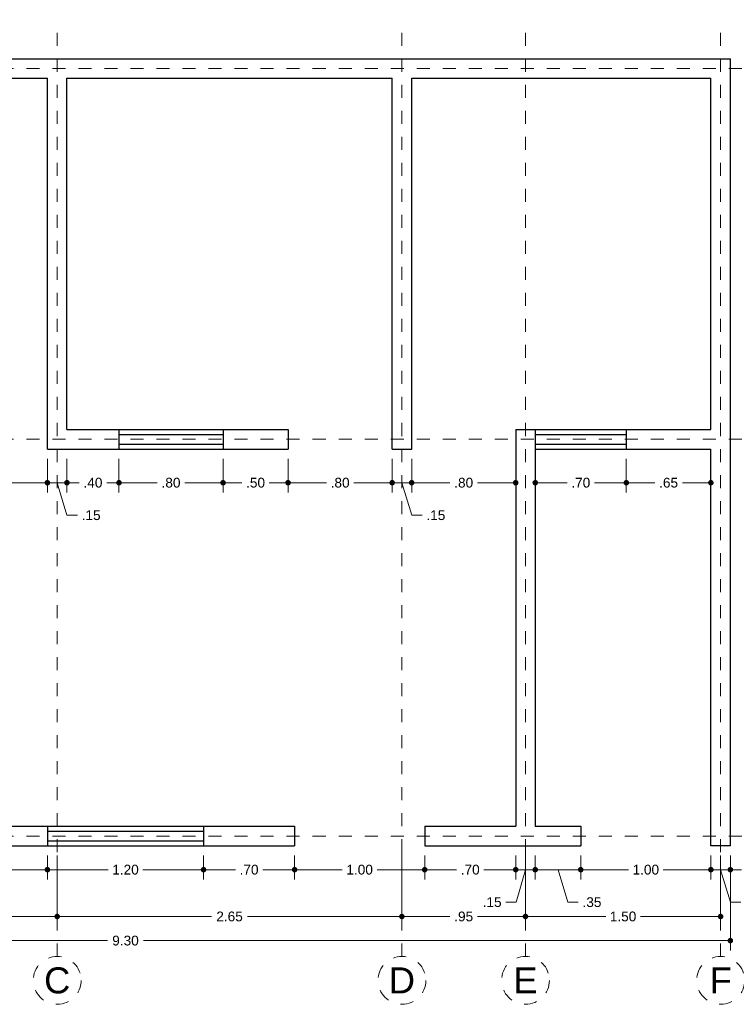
# Model space of a CAD drawing. Header units: millimetres. Extents: x 2564.4 to 2589.3, y 883 to 892.
# Tile 2 of 3: x 2575.5 to 2581, y 884.4 to 892. Entities that reach past the tile are written whole.
import ezdxf
from ezdxf.enums import TextEntityAlignment as Align

# ---------------------------------------------------------------- set-up
doc = ezdxf.new("R2010")
doc.units = ezdxf.units.MM
doc.header["$LTSCALE"] = 0.001
doc.linetypes.add('CENTER2', pattern=[28.575, 19.05, -3.175, 3.175, -3.175])
for name, color, linetype, lineweight in [('Cotas', 7, 'Continuous', 18), ('Ejes', 7, 'CENTER2', 5), ('Muros', 7, 'Continuous', 30), ('Ventanas', 250, 'Continuous', 25)]:
    doc.layers.add(name, color=color, linetype=linetype, lineweight=lineweight)
doc.styles.get("Standard").update_dxf_attribs({"font": 'arial.ttf'})
doc.dimstyles.new('1-50', dxfattribs={"dimscale": 50, "dimtxt": 0.0015, "dimasz": 0.00085, "dimexe": 0.0015, "dimexo": 0.0015, "dimgap": 0.0008, "dimtad": 0, "dimzin": 4, "dimdsep": 46, "dimtxsty": 'Standard', "dimblk": 'DOT', "dimcen": 0.09, "dimclrd": 256, "dimclre": 256, "dimclrt": 256, "dimadec": 0, "dimazin": 0, "dimtfac": 1, "dimtmove": 0, "dimatfit": 2, "dimfxl": 0.0015, "dimtfill": 1, "dimtolj": 1, "dimtzin": 4, "dimlwd": -1, "dimlwe": -1, "dimarcsym": 0})

# ---------------------------------------------------------------- blocks, each defined once
blk = doc.blocks.new('_DOT')
at = {"color": 0, "linetype": 'ByBlock'}
blk.add_line((-0.5, 0), (-1, 0), dxfattribs=at)
at = {"color": 0, "linetype": 'ByBlock', "const_width": 0.5}
blk.add_lwpolyline([(-0.25, 0, 1), (0.25, 0, 1)], format="xyb", close=True, dxfattribs=at)
blk = doc.blocks.new('*D3')
at = {"layer": 'Cotas', "transparency": 16777216}
for p, q in [((2571.6645, 885.5788), (2571.6645, 884.85)), ((2580.9645, 885.5788), (2580.9645, 884.85)), ((2571.707, 884.925), (2576.1772, 884.925)), ((2580.922, 884.925), (2576.4518, 884.925))]:
    blk.add_line(p, q, dxfattribs=at)
at = {"layer": 'Defpoints', "color": 0, "transparency": 16777216}
for p in [(2571.6645, 885.6538), (2580.9645, 885.6538), (2580.9645, 884.925)]:
    blk.add_point(p, dxfattribs=at)
at = {"layer": 'Cotas', "transparency": 16777216, "xscale": 0.0425, "yscale": 0.0425, "zscale": 0.0425, "rotation": 180}
blk.add_blockref('_DOT', (2571.6645, 884.925), dxfattribs=at)
at = {"layer": 'Cotas', "transparency": 16777216, "xscale": 0.0425, "yscale": 0.0425, "zscale": 0.0425}
blk.add_blockref('_DOT', (2580.9645, 884.925), dxfattribs=at)
at = {"layer": 'Cotas', "transparency": 16777216, "insert": (2576.3145, 884.925), "char_height": 0.075, "attachment_point": 5, "bg_fill": 3, "box_fill_scale": 1.1, "bg_fill_color": 256, "bg_fill_true_color": 13158600, "bg_fill_transparency": 0}
blk.add_mtext('\\A1;9.30', dxfattribs=at)
blk = doc.blocks.new('*D5')
at = {"layer": 'Cotas', "transparency": 16777216}
for p, q in [((2573.1395, 885.5788), (2573.1395, 885.0355)), ((2575.7895, 885.5788), (2575.7895, 885.0355)), ((2573.182, 885.1105), (2574.3262, 885.1105)), ((2575.747, 885.1105), (2574.6028, 885.1105))]:
    blk.add_line(p, q, dxfattribs=at)
at = {"layer": 'Defpoints', "color": 0, "transparency": 16777216}
for p in [(2573.1395, 885.6538), (2575.7895, 885.6538), (2575.7895, 885.1105)]:
    blk.add_point(p, dxfattribs=at)
at = {"layer": 'Cotas', "transparency": 16777216, "xscale": 0.0425, "yscale": 0.0425, "zscale": 0.0425, "rotation": 180}
blk.add_blockref('_DOT', (2573.1395, 885.1105), dxfattribs=at)
at = {"layer": 'Cotas', "transparency": 16777216, "xscale": 0.0425, "yscale": 0.0425, "zscale": 0.0425}
blk.add_blockref('_DOT', (2575.7895, 885.1105), dxfattribs=at)
at = {"layer": 'Cotas', "transparency": 16777216, "insert": (2574.4645, 885.1105), "char_height": 0.075, "attachment_point": 5, "bg_fill": 3, "box_fill_scale": 1.1, "bg_fill_color": 256, "bg_fill_true_color": 13158600, "bg_fill_transparency": 0}
blk.add_mtext('\\A1;2.65', dxfattribs=at)
blk = doc.blocks.new('*D6')
at = {"layer": 'Cotas', "transparency": 16777216}
for p, q in [((2578.4395, 885.6538), (2578.4395, 885.0355)), ((2575.7895, 885.5788), (2575.7895, 885.0355)), ((2575.832, 885.1105), (2576.9762, 885.1105)), ((2578.397, 885.1105), (2577.2528, 885.1105))]:
    blk.add_line(p, q, dxfattribs=at)
at = {"layer": 'Defpoints', "color": 0, "transparency": 16777216}
for p in [(2578.4395, 885.7288), (2575.7895, 885.6538), (2578.4395, 885.1105)]:
    blk.add_point(p, dxfattribs=at)
at = {"layer": 'Cotas', "transparency": 16777216, "xscale": 0.0425, "yscale": 0.0425, "zscale": 0.0425, "rotation": 180}
blk.add_blockref('_DOT', (2575.7895, 885.1105), dxfattribs=at)
at = {"layer": 'Cotas', "transparency": 16777216, "xscale": 0.0425, "yscale": 0.0425, "zscale": 0.0425}
blk.add_blockref('_DOT', (2578.4395, 885.1105), dxfattribs=at)
at = {"layer": 'Cotas', "transparency": 16777216, "insert": (2577.1145, 885.1105), "char_height": 0.075, "attachment_point": 5, "bg_fill": 3, "box_fill_scale": 1.1, "bg_fill_color": 256, "bg_fill_true_color": 13158600, "bg_fill_transparency": 0}
blk.add_mtext('\\A1;2.65', dxfattribs=at)
blk = doc.blocks.new('*D7')
at = {"layer": 'Cotas', "transparency": 16777216}
for p, q in [((2578.4395, 885.6538), (2578.4395, 885.0355)), ((2579.3895, 885.6538), (2579.3895, 885.0355)), ((2578.482, 885.1105), (2578.8085, 885.1105)), ((2579.347, 885.1105), (2579.0205, 885.1105))]:
    blk.add_line(p, q, dxfattribs=at)
at = {"layer": 'Defpoints', "color": 0, "transparency": 16777216}
for p in [(2578.4395, 885.7288), (2579.3895, 885.7288), (2579.3895, 885.1105)]:
    blk.add_point(p, dxfattribs=at)
at = {"layer": 'Cotas', "transparency": 16777216, "xscale": 0.0425, "yscale": 0.0425, "zscale": 0.0425, "rotation": 180}
blk.add_blockref('_DOT', (2578.4395, 885.1105), dxfattribs=at)
at = {"layer": 'Cotas', "transparency": 16777216, "xscale": 0.0425, "yscale": 0.0425, "zscale": 0.0425}
blk.add_blockref('_DOT', (2579.3895, 885.1105), dxfattribs=at)
at = {"layer": 'Cotas', "transparency": 16777216, "insert": (2578.9145, 885.1105), "char_height": 0.075, "attachment_point": 5, "bg_fill": 3, "box_fill_scale": 1.1, "bg_fill_color": 256, "bg_fill_true_color": 13158600, "bg_fill_transparency": 0}
blk.add_mtext('\\A1;.95', dxfattribs=at)
blk = doc.blocks.new('*D8')
at = {"layer": 'Cotas', "transparency": 16777216}
for p, q in [((2579.3895, 885.6538), (2579.3895, 885.0355)), ((2580.8895, 885.5788), (2580.8895, 885.0355)), ((2579.432, 885.1105), (2580.0058, 885.1105)), ((2580.847, 885.1105), (2580.2733, 885.1105))]:
    blk.add_line(p, q, dxfattribs=at)
at = {"layer": 'Defpoints', "color": 0, "transparency": 16777216}
for p in [(2579.3895, 885.7288), (2580.8895, 885.6538), (2580.8895, 885.1105)]:
    blk.add_point(p, dxfattribs=at)
at = {"layer": 'Cotas', "transparency": 16777216, "xscale": 0.0425, "yscale": 0.0425, "zscale": 0.0425, "rotation": 180}
blk.add_blockref('_DOT', (2579.3895, 885.1105), dxfattribs=at)
at = {"layer": 'Cotas', "transparency": 16777216, "xscale": 0.0425, "yscale": 0.0425, "zscale": 0.0425}
blk.add_blockref('_DOT', (2580.8895, 885.1105), dxfattribs=at)
at = {"layer": 'Cotas', "transparency": 16777216, "insert": (2580.1395, 885.1105), "char_height": 0.075, "attachment_point": 5, "bg_fill": 3, "box_fill_scale": 1.1, "bg_fill_color": 256, "bg_fill_true_color": 13158600, "bg_fill_transparency": 0}
blk.add_mtext('\\A1;1.50', dxfattribs=at)
blk = doc.blocks.new('*D10')
at = {"layer": 'Cotas', "transparency": 16777216}
for p, q in [((2574.7145, 885.5788), (2574.7145, 885.3953)), ((2575.7145, 885.5788), (2575.7145, 885.3953)), ((2574.757, 885.4703), (2575.0808, 885.4703)), ((2575.672, 885.4703), (2575.3483, 885.4703))]:
    blk.add_line(p, q, dxfattribs=at)
at = {"layer": 'Defpoints', "color": 0, "transparency": 16777216}
for p in [(2574.7145, 885.6538), (2575.7145, 885.6538), (2575.7145, 885.4703)]:
    blk.add_point(p, dxfattribs=at)
at = {"layer": 'Cotas', "transparency": 16777216, "xscale": 0.0425, "yscale": 0.0425, "zscale": 0.0425, "rotation": 180}
blk.add_blockref('_DOT', (2574.7145, 885.4703), dxfattribs=at)
at = {"layer": 'Cotas', "transparency": 16777216, "xscale": 0.0425, "yscale": 0.0425, "zscale": 0.0425}
blk.add_blockref('_DOT', (2575.7145, 885.4703), dxfattribs=at)
at = {"layer": 'Cotas', "transparency": 16777216, "insert": (2575.2145, 885.4703), "char_height": 0.075, "attachment_point": 5, "bg_fill": 3, "box_fill_scale": 1.1, "bg_fill_color": 256, "bg_fill_true_color": 13158600, "bg_fill_transparency": 0}
blk.add_mtext('\\A1;1.00', dxfattribs=at)
blk = doc.blocks.new('*D11')
at = {"layer": 'Cotas', "transparency": 16777216}
for p, q in [((2575.7145, 885.5788), (2575.7145, 885.3953)), ((2576.9145, 885.5788), (2576.9145, 885.3953)), ((2575.757, 885.4703), (2576.1808, 885.4703)), ((2576.872, 885.4703), (2576.4483, 885.4703))]:
    blk.add_line(p, q, dxfattribs=at)
at = {"layer": 'Defpoints', "color": 0, "transparency": 16777216}
for p in [(2575.7145, 885.6538), (2576.9145, 885.6538), (2576.9145, 885.4703)]:
    blk.add_point(p, dxfattribs=at)
at = {"layer": 'Cotas', "transparency": 16777216, "xscale": 0.0425, "yscale": 0.0425, "zscale": 0.0425, "rotation": 180}
blk.add_blockref('_DOT', (2575.7145, 885.4703), dxfattribs=at)
at = {"layer": 'Cotas', "transparency": 16777216, "xscale": 0.0425, "yscale": 0.0425, "zscale": 0.0425}
blk.add_blockref('_DOT', (2576.9145, 885.4703), dxfattribs=at)
at = {"layer": 'Cotas', "transparency": 16777216, "insert": (2576.3145, 885.4703), "char_height": 0.075, "attachment_point": 5, "bg_fill": 3, "box_fill_scale": 1.1, "bg_fill_color": 256, "bg_fill_true_color": 13158600, "bg_fill_transparency": 0}
blk.add_mtext('\\A1;1.20', dxfattribs=at)
blk = doc.blocks.new('*D12')
at = {"layer": 'Cotas', "transparency": 16777216}
for p, q in [((2576.9145, 885.5788), (2576.9145, 885.3953)), ((2577.6145, 885.5788), (2577.6145, 885.3953)), ((2576.957, 885.4703), (2577.159, 885.4703)), ((2577.572, 885.4703), (2577.3701, 885.4703))]:
    blk.add_line(p, q, dxfattribs=at)
at = {"layer": 'Defpoints', "color": 0, "transparency": 16777216}
for p in [(2576.9145, 885.6538), (2577.6145, 885.6538), (2577.6145, 885.4703)]:
    blk.add_point(p, dxfattribs=at)
at = {"layer": 'Cotas', "transparency": 16777216, "xscale": 0.0425, "yscale": 0.0425, "zscale": 0.0425, "rotation": 180}
blk.add_blockref('_DOT', (2576.9145, 885.4703), dxfattribs=at)
at = {"layer": 'Cotas', "transparency": 16777216, "xscale": 0.0425, "yscale": 0.0425, "zscale": 0.0425}
blk.add_blockref('_DOT', (2577.6145, 885.4703), dxfattribs=at)
at = {"layer": 'Cotas', "transparency": 16777216, "insert": (2577.2645, 885.4703), "char_height": 0.075, "attachment_point": 5, "bg_fill": 3, "box_fill_scale": 1.1, "bg_fill_color": 256, "bg_fill_true_color": 13158600, "bg_fill_transparency": 0}
blk.add_mtext('\\A1;.70', dxfattribs=at)
blk = doc.blocks.new('*D13')
at = {"layer": 'Cotas', "transparency": 16777216}
for p, q in [((2577.6145, 885.5788), (2577.6145, 885.3953)), ((2578.6145, 885.5788), (2578.6145, 885.3953)), ((2577.657, 885.4703), (2577.9808, 885.4703)), ((2578.572, 885.4703), (2578.2483, 885.4703))]:
    blk.add_line(p, q, dxfattribs=at)
at = {"layer": 'Defpoints', "color": 0, "transparency": 16777216}
for p in [(2577.6145, 885.6538), (2578.6145, 885.6538), (2578.6145, 885.4703)]:
    blk.add_point(p, dxfattribs=at)
at = {"layer": 'Cotas', "transparency": 16777216, "xscale": 0.0425, "yscale": 0.0425, "zscale": 0.0425, "rotation": 180}
blk.add_blockref('_DOT', (2577.6145, 885.4703), dxfattribs=at)
at = {"layer": 'Cotas', "transparency": 16777216, "xscale": 0.0425, "yscale": 0.0425, "zscale": 0.0425}
blk.add_blockref('_DOT', (2578.6145, 885.4703), dxfattribs=at)
at = {"layer": 'Cotas', "transparency": 16777216, "insert": (2578.1145, 885.4703), "char_height": 0.075, "attachment_point": 5, "bg_fill": 3, "box_fill_scale": 1.1, "bg_fill_color": 256, "bg_fill_true_color": 13158600, "bg_fill_transparency": 0}
blk.add_mtext('\\A1;1.00', dxfattribs=at)
blk = doc.blocks.new('*D14')
at = {"layer": 'Cotas', "transparency": 16777216}
for p, q in [((2578.6145, 885.5788), (2578.6145, 885.3953)), ((2579.3145, 885.5788), (2579.3145, 885.3953)), ((2578.657, 885.4703), (2578.859, 885.4703)), ((2579.272, 885.4703), (2579.0701, 885.4703))]:
    blk.add_line(p, q, dxfattribs=at)
at = {"layer": 'Defpoints', "color": 0, "transparency": 16777216}
for p in [(2578.6145, 885.6538), (2579.3145, 885.6538), (2579.3145, 885.4703)]:
    blk.add_point(p, dxfattribs=at)
at = {"layer": 'Cotas', "transparency": 16777216, "xscale": 0.0425, "yscale": 0.0425, "zscale": 0.0425, "rotation": 180}
blk.add_blockref('_DOT', (2578.6145, 885.4703), dxfattribs=at)
at = {"layer": 'Cotas', "transparency": 16777216, "xscale": 0.0425, "yscale": 0.0425, "zscale": 0.0425}
blk.add_blockref('_DOT', (2579.3145, 885.4703), dxfattribs=at)
at = {"layer": 'Cotas', "transparency": 16777216, "insert": (2578.9645, 885.4703), "char_height": 0.075, "attachment_point": 5, "bg_fill": 3, "box_fill_scale": 1.1, "bg_fill_color": 256, "bg_fill_true_color": 13158600, "bg_fill_transparency": 0}
blk.add_mtext('\\A1;.70', dxfattribs=at)
blk = doc.blocks.new('*D15')
at = {"layer": 'Cotas', "transparency": 16777216}
for p, q in [((2579.3145, 885.5788), (2579.3145, 885.3953)), ((2579.4645, 885.5788), (2579.4645, 885.3953)), ((2579.272, 885.4703), (2579.2295, 885.4703)), ((2579.3145, 885.4703), (2579.4645, 885.4703)), ((2579.3145, 885.4703), (2579.4645, 885.4703)), ((2579.3895, 885.4703), (2579.319, 885.2205)), ((2579.507, 885.4703), (2579.5495, 885.4703)), ((2579.319, 885.2205), (2579.239, 885.2205))]:
    blk.add_line(p, q, dxfattribs=at)
at = {"layer": 'Defpoints', "color": 0, "transparency": 16777216}
for p in [(2579.3145, 885.6538), (2579.4645, 885.6538), (2579.4645, 885.4703)]:
    blk.add_point(p, dxfattribs=at)
at = {"layer": 'Cotas', "transparency": 16777216, "xscale": 0.0425, "yscale": 0.0425, "zscale": 0.0425}
blk.add_blockref('_DOT', (2579.3145, 885.4703), dxfattribs=at)
at = {"layer": 'Cotas', "transparency": 16777216, "xscale": 0.0425, "yscale": 0.0425, "zscale": 0.0425, "rotation": 180}
blk.add_blockref('_DOT', (2579.4645, 885.4703), dxfattribs=at)
at = {"layer": 'Cotas', "transparency": 16777216, "insert": (2579.1331, 885.2205), "char_height": 0.075, "attachment_point": 5, "bg_fill": 3, "box_fill_scale": 1.1, "bg_fill_color": 256, "bg_fill_true_color": 13158600, "bg_fill_transparency": 0}
blk.add_mtext('\\A1;.15', dxfattribs=at)
blk = doc.blocks.new('*D16')
at = {"layer": 'Cotas', "transparency": 16777216}
for p, q in [((2579.4645, 885.5788), (2579.4645, 885.3953)), ((2579.8145, 885.5788), (2579.8145, 885.3953)), ((2579.507, 885.4703), (2579.772, 885.4703)), ((2579.6395, 885.4703), (2579.7145, 885.2204)), ((2579.7145, 885.2204), (2579.7945, 885.2204))]:
    blk.add_line(p, q, dxfattribs=at)
at = {"layer": 'Defpoints', "color": 0, "transparency": 16777216}
for p in [(2579.4645, 885.6538), (2579.8145, 885.6538), (2579.8145, 885.4703)]:
    blk.add_point(p, dxfattribs=at)
at = {"layer": 'Cotas', "transparency": 16777216, "xscale": 0.0425, "yscale": 0.0425, "zscale": 0.0425, "rotation": 180}
blk.add_blockref('_DOT', (2579.4645, 885.4703), dxfattribs=at)
at = {"layer": 'Cotas', "transparency": 16777216, "xscale": 0.0425, "yscale": 0.0425, "zscale": 0.0425}
blk.add_blockref('_DOT', (2579.8145, 885.4703), dxfattribs=at)
at = {"layer": 'Cotas', "transparency": 16777216, "insert": (2579.9005, 885.2204), "char_height": 0.075, "attachment_point": 5, "bg_fill": 3, "box_fill_scale": 1.1, "bg_fill_color": 256, "bg_fill_true_color": 13158600, "bg_fill_transparency": 0}
blk.add_mtext('\\A1;.35', dxfattribs=at)
blk = doc.blocks.new('*D17')
at = {"layer": 'Cotas', "transparency": 16777216}
for p, q in [((2579.8145, 885.5788), (2579.8145, 885.3953)), ((2580.8145, 885.5788), (2580.8145, 885.3953)), ((2579.857, 885.4703), (2580.1808, 885.4703)), ((2580.772, 885.4703), (2580.4483, 885.4703))]:
    blk.add_line(p, q, dxfattribs=at)
at = {"layer": 'Defpoints', "color": 0, "transparency": 16777216}
for p in [(2579.8145, 885.6538), (2580.8145, 885.6538), (2580.8145, 885.4703)]:
    blk.add_point(p, dxfattribs=at)
at = {"layer": 'Cotas', "transparency": 16777216, "xscale": 0.0425, "yscale": 0.0425, "zscale": 0.0425, "rotation": 180}
blk.add_blockref('_DOT', (2579.8145, 885.4703), dxfattribs=at)
at = {"layer": 'Cotas', "transparency": 16777216, "xscale": 0.0425, "yscale": 0.0425, "zscale": 0.0425}
blk.add_blockref('_DOT', (2580.8145, 885.4703), dxfattribs=at)
at = {"layer": 'Cotas', "transparency": 16777216, "insert": (2580.3145, 885.4703), "char_height": 0.075, "attachment_point": 5, "bg_fill": 3, "box_fill_scale": 1.1, "bg_fill_color": 256, "bg_fill_true_color": 13158600, "bg_fill_transparency": 0}
blk.add_mtext('\\A1;1.00', dxfattribs=at)
blk = doc.blocks.new('*D18')
at = {"layer": 'Cotas', "transparency": 16777216}
for p, q in [((2580.8145, 885.5788), (2580.8145, 885.3953)), ((2580.9645, 885.5788), (2580.9645, 885.3953)), ((2580.772, 885.4703), (2580.7295, 885.4703)), ((2580.8145, 885.4703), (2580.9645, 885.4703)), ((2580.8145, 885.4703), (2580.9645, 885.4703)), ((2580.8895, 885.4703), (2580.9645, 885.2205)), ((2581.007, 885.4703), (2581.0495, 885.4703)), ((2580.9645, 885.2205), (2581.0445, 885.2205))]:
    blk.add_line(p, q, dxfattribs=at)
at = {"layer": 'Defpoints', "color": 0, "transparency": 16777216}
for p in [(2580.8145, 885.6538), (2580.9645, 885.6538), (2580.9645, 885.4703)]:
    blk.add_point(p, dxfattribs=at)
at = {"layer": 'Cotas', "transparency": 16777216, "xscale": 0.0425, "yscale": 0.0425, "zscale": 0.0425}
blk.add_blockref('_DOT', (2580.8145, 885.4703), dxfattribs=at)
at = {"layer": 'Cotas', "transparency": 16777216, "xscale": 0.0425, "yscale": 0.0425, "zscale": 0.0425, "rotation": 180}
blk.add_blockref('_DOT', (2580.9645, 885.4703), dxfattribs=at)
at = {"layer": 'Cotas', "transparency": 16777216, "insert": (2581.1505, 885.2205), "char_height": 0.075, "attachment_point": 5, "bg_fill": 3, "box_fill_scale": 1.1, "bg_fill_color": 256, "bg_fill_true_color": 13158600, "bg_fill_transparency": 0}
blk.add_mtext('\\A1;.15', dxfattribs=at)
blk = doc.blocks.new('*D30')
at = {"layer": 'Cotas', "transparency": 16777216}
for p, q in [((2574.9145, 888.6288), (2574.9145, 888.3697)), ((2575.7145, 888.6288), (2575.7145, 888.3697)), ((2574.957, 888.4447), (2575.209, 888.4447)), ((2575.672, 888.4447), (2575.4201, 888.4447))]:
    blk.add_line(p, q, dxfattribs=at)
at = {"layer": 'Defpoints', "color": 0, "transparency": 16777216}
for p in [(2574.9145, 888.7038), (2575.7145, 888.7038), (2575.7145, 888.4447)]:
    blk.add_point(p, dxfattribs=at)
at = {"layer": 'Cotas', "transparency": 16777216, "xscale": 0.0425, "yscale": 0.0425, "zscale": 0.0425, "rotation": 180}
blk.add_blockref('_DOT', (2574.9145, 888.4447), dxfattribs=at)
at = {"layer": 'Cotas', "transparency": 16777216, "xscale": 0.0425, "yscale": 0.0425, "zscale": 0.0425}
blk.add_blockref('_DOT', (2575.7145, 888.4447), dxfattribs=at)
at = {"layer": 'Cotas', "transparency": 16777216, "insert": (2575.3145, 888.4447), "char_height": 0.075, "attachment_point": 5, "bg_fill": 3, "box_fill_scale": 1.1, "bg_fill_color": 256, "bg_fill_true_color": 13158600, "bg_fill_transparency": 0}
blk.add_mtext('\\A1;.80', dxfattribs=at)
blk = doc.blocks.new('*D31')
at = {"layer": 'Cotas', "transparency": 16777216}
for p, q in [((2575.8645, 888.6288), (2575.8645, 888.3697)), ((2576.2645, 888.6288), (2576.2645, 888.3697)), ((2575.907, 888.4447), (2575.959, 888.4447)), ((2576.222, 888.4447), (2576.1701, 888.4447))]:
    blk.add_line(p, q, dxfattribs=at)
at = {"layer": 'Defpoints', "color": 0, "transparency": 16777216}
for p in [(2575.8645, 888.7038), (2576.2645, 888.7038), (2576.2645, 888.4447)]:
    blk.add_point(p, dxfattribs=at)
at = {"layer": 'Cotas', "transparency": 16777216, "xscale": 0.0425, "yscale": 0.0425, "zscale": 0.0425, "rotation": 180}
blk.add_blockref('_DOT', (2575.8645, 888.4447), dxfattribs=at)
at = {"layer": 'Cotas', "transparency": 16777216, "xscale": 0.0425, "yscale": 0.0425, "zscale": 0.0425}
blk.add_blockref('_DOT', (2576.2645, 888.4447), dxfattribs=at)
at = {"layer": 'Cotas', "transparency": 16777216, "insert": (2576.0645, 888.4447), "char_height": 0.075, "attachment_point": 5, "bg_fill": 3, "box_fill_scale": 1.1, "bg_fill_color": 256, "bg_fill_true_color": 13158600, "bg_fill_transparency": 0}
blk.add_mtext('\\A1;.40', dxfattribs=at)
blk = doc.blocks.new('*D32')
at = {"layer": 'Cotas', "transparency": 16777216}
for p, q in [((2576.2645, 888.6288), (2576.2645, 888.3697)), ((2577.0645, 888.6288), (2577.0645, 888.3697)), ((2576.307, 888.4447), (2576.559, 888.4447)), ((2577.022, 888.4447), (2576.7701, 888.4447))]:
    blk.add_line(p, q, dxfattribs=at)
at = {"layer": 'Defpoints', "color": 0, "transparency": 16777216}
for p in [(2576.2645, 888.7038), (2577.0645, 888.7038), (2577.0645, 888.4447)]:
    blk.add_point(p, dxfattribs=at)
at = {"layer": 'Cotas', "transparency": 16777216, "xscale": 0.0425, "yscale": 0.0425, "zscale": 0.0425, "rotation": 180}
blk.add_blockref('_DOT', (2576.2645, 888.4447), dxfattribs=at)
at = {"layer": 'Cotas', "transparency": 16777216, "xscale": 0.0425, "yscale": 0.0425, "zscale": 0.0425}
blk.add_blockref('_DOT', (2577.0645, 888.4447), dxfattribs=at)
at = {"layer": 'Cotas', "transparency": 16777216, "insert": (2576.6645, 888.4447), "char_height": 0.075, "attachment_point": 5, "bg_fill": 3, "box_fill_scale": 1.1, "bg_fill_color": 256, "bg_fill_true_color": 13158600, "bg_fill_transparency": 0}
blk.add_mtext('\\A1;.80', dxfattribs=at)
blk = doc.blocks.new('*D33')
at = {"layer": 'Cotas', "transparency": 16777216}
for p, q in [((2577.0645, 888.6288), (2577.0645, 888.3697)), ((2577.5645, 888.6288), (2577.5645, 888.3697)), ((2577.107, 888.4447), (2577.209, 888.4447)), ((2577.522, 888.4447), (2577.4201, 888.4447))]:
    blk.add_line(p, q, dxfattribs=at)
at = {"layer": 'Defpoints', "color": 0, "transparency": 16777216}
for p in [(2577.0645, 888.7038), (2577.5645, 888.7038), (2577.5645, 888.4447)]:
    blk.add_point(p, dxfattribs=at)
at = {"layer": 'Cotas', "transparency": 16777216, "xscale": 0.0425, "yscale": 0.0425, "zscale": 0.0425, "rotation": 180}
blk.add_blockref('_DOT', (2577.0645, 888.4447), dxfattribs=at)
at = {"layer": 'Cotas', "transparency": 16777216, "xscale": 0.0425, "yscale": 0.0425, "zscale": 0.0425}
blk.add_blockref('_DOT', (2577.5645, 888.4447), dxfattribs=at)
at = {"layer": 'Cotas', "transparency": 16777216, "insert": (2577.3145, 888.4447), "char_height": 0.075, "attachment_point": 5, "bg_fill": 3, "box_fill_scale": 1.1, "bg_fill_color": 256, "bg_fill_true_color": 13158600, "bg_fill_transparency": 0}
blk.add_mtext('\\A1;.50', dxfattribs=at)
blk = doc.blocks.new('*D34')
at = {"layer": 'Cotas', "transparency": 16777216}
for p, q in [((2577.5645, 888.6288), (2577.5645, 888.3697)), ((2578.3645, 888.6288), (2578.3645, 888.3697)), ((2577.607, 888.4447), (2577.859, 888.4447)), ((2578.322, 888.4447), (2578.0701, 888.4447))]:
    blk.add_line(p, q, dxfattribs=at)
at = {"layer": 'Defpoints', "color": 0, "transparency": 16777216}
for p in [(2577.5645, 888.7038), (2578.3645, 888.7038), (2578.3645, 888.4447)]:
    blk.add_point(p, dxfattribs=at)
at = {"layer": 'Cotas', "transparency": 16777216, "xscale": 0.0425, "yscale": 0.0425, "zscale": 0.0425, "rotation": 180}
blk.add_blockref('_DOT', (2577.5645, 888.4447), dxfattribs=at)
at = {"layer": 'Cotas', "transparency": 16777216, "xscale": 0.0425, "yscale": 0.0425, "zscale": 0.0425}
blk.add_blockref('_DOT', (2578.3645, 888.4447), dxfattribs=at)
at = {"layer": 'Cotas', "transparency": 16777216, "insert": (2577.9645, 888.4447), "char_height": 0.075, "attachment_point": 5, "bg_fill": 3, "box_fill_scale": 1.1, "bg_fill_color": 256, "bg_fill_true_color": 13158600, "bg_fill_transparency": 0}
blk.add_mtext('\\A1;.80', dxfattribs=at)
blk = doc.blocks.new('*D35')
at = {"layer": 'Cotas', "transparency": 16777216}
for p, q in [((2578.3645, 888.6288), (2578.3645, 888.3697)), ((2578.5145, 888.6288), (2578.5145, 888.3697)), ((2578.322, 888.4447), (2578.2795, 888.4447)), ((2578.3645, 888.4447), (2578.5145, 888.4447)), ((2578.3645, 888.4447), (2578.5145, 888.4447)), ((2578.4395, 888.4447), (2578.5145, 888.1948)), ((2578.557, 888.4447), (2578.5995, 888.4447)), ((2578.5145, 888.1948), (2578.5945, 888.1948))]:
    blk.add_line(p, q, dxfattribs=at)
at = {"layer": 'Defpoints', "color": 0, "transparency": 16777216}
for p in [(2578.3645, 888.7038), (2578.5145, 888.7038), (2578.5145, 888.4447)]:
    blk.add_point(p, dxfattribs=at)
at = {"layer": 'Cotas', "transparency": 16777216, "xscale": 0.0425, "yscale": 0.0425, "zscale": 0.0425}
blk.add_blockref('_DOT', (2578.3645, 888.4447), dxfattribs=at)
at = {"layer": 'Cotas', "transparency": 16777216, "xscale": 0.0425, "yscale": 0.0425, "zscale": 0.0425, "rotation": 180}
blk.add_blockref('_DOT', (2578.5145, 888.4447), dxfattribs=at)
at = {"layer": 'Cotas', "transparency": 16777216, "insert": (2578.7005, 888.1948), "char_height": 0.075, "attachment_point": 5, "bg_fill": 3, "box_fill_scale": 1.1, "bg_fill_color": 256, "bg_fill_true_color": 13158600, "bg_fill_transparency": 0}
blk.add_mtext('\\A1;.15', dxfattribs=at)
blk = doc.blocks.new('*D36')
at = {"layer": 'Cotas', "transparency": 16777216}
for p, q in [((2578.5145, 888.6288), (2578.5145, 888.3697)), ((2579.3145, 888.6288), (2579.3145, 888.3697)), ((2578.557, 888.4447), (2578.809, 888.4447)), ((2579.272, 888.4447), (2579.0201, 888.4447))]:
    blk.add_line(p, q, dxfattribs=at)
at = {"layer": 'Defpoints', "color": 0, "transparency": 16777216}
for p in [(2578.5145, 888.7038), (2579.3145, 888.7038), (2579.3145, 888.4447)]:
    blk.add_point(p, dxfattribs=at)
at = {"layer": 'Cotas', "transparency": 16777216, "xscale": 0.0425, "yscale": 0.0425, "zscale": 0.0425, "rotation": 180}
blk.add_blockref('_DOT', (2578.5145, 888.4447), dxfattribs=at)
at = {"layer": 'Cotas', "transparency": 16777216, "xscale": 0.0425, "yscale": 0.0425, "zscale": 0.0425}
blk.add_blockref('_DOT', (2579.3145, 888.4447), dxfattribs=at)
at = {"layer": 'Cotas', "transparency": 16777216, "insert": (2578.9145, 888.4447), "char_height": 0.075, "attachment_point": 5, "bg_fill": 3, "box_fill_scale": 1.1, "bg_fill_color": 256, "bg_fill_true_color": 13158600, "bg_fill_transparency": 0}
blk.add_mtext('\\A1;.80', dxfattribs=at)
blk = doc.blocks.new('*D37')
at = {"layer": 'Cotas', "transparency": 16777216}
for p, q in [((2579.4645, 888.6288), (2579.4645, 888.3697)), ((2580.1645, 888.6288), (2580.1645, 888.3697)), ((2579.507, 888.4447), (2579.709, 888.4447)), ((2580.122, 888.4447), (2579.9201, 888.4447))]:
    blk.add_line(p, q, dxfattribs=at)
at = {"layer": 'Defpoints', "color": 0, "transparency": 16777216}
for p in [(2579.4645, 888.7038), (2580.1645, 888.7038), (2580.1645, 888.4447)]:
    blk.add_point(p, dxfattribs=at)
at = {"layer": 'Cotas', "transparency": 16777216, "xscale": 0.0425, "yscale": 0.0425, "zscale": 0.0425, "rotation": 180}
blk.add_blockref('_DOT', (2579.4645, 888.4447), dxfattribs=at)
at = {"layer": 'Cotas', "transparency": 16777216, "xscale": 0.0425, "yscale": 0.0425, "zscale": 0.0425}
blk.add_blockref('_DOT', (2580.1645, 888.4447), dxfattribs=at)
at = {"layer": 'Cotas', "transparency": 16777216, "insert": (2579.8145, 888.4447), "char_height": 0.075, "attachment_point": 5, "bg_fill": 3, "box_fill_scale": 1.1, "bg_fill_color": 256, "bg_fill_true_color": 13158600, "bg_fill_transparency": 0}
blk.add_mtext('\\A1;.70', dxfattribs=at)
blk = doc.blocks.new('*D38')
at = {"layer": 'Cotas', "transparency": 16777216}
for p, q in [((2580.1645, 888.6288), (2580.1645, 888.3697)), ((2580.8145, 888.6288), (2580.8145, 888.3697)), ((2580.207, 888.4447), (2580.3835, 888.4447)), ((2580.772, 888.4447), (2580.5955, 888.4447))]:
    blk.add_line(p, q, dxfattribs=at)
at = {"layer": 'Defpoints', "color": 0, "transparency": 16777216}
for p in [(2580.1645, 888.7038), (2580.8145, 888.7038), (2580.8145, 888.4447)]:
    blk.add_point(p, dxfattribs=at)
at = {"layer": 'Cotas', "transparency": 16777216, "xscale": 0.0425, "yscale": 0.0425, "zscale": 0.0425, "rotation": 180}
blk.add_blockref('_DOT', (2580.1645, 888.4447), dxfattribs=at)
at = {"layer": 'Cotas', "transparency": 16777216, "xscale": 0.0425, "yscale": 0.0425, "zscale": 0.0425}
blk.add_blockref('_DOT', (2580.8145, 888.4447), dxfattribs=at)
at = {"layer": 'Cotas', "transparency": 16777216, "insert": (2580.4895, 888.4447), "char_height": 0.075, "attachment_point": 5, "bg_fill": 3, "box_fill_scale": 1.1, "bg_fill_color": 256, "bg_fill_true_color": 13158600, "bg_fill_transparency": 0}
blk.add_mtext('\\A1;.65', dxfattribs=at)
blk = doc.blocks.new('*D46')
at = {"layer": 'Cotas', "transparency": 16777216}
for p, q in [((2575.7145, 888.6288), (2575.7145, 888.3697)), ((2575.8645, 888.6288), (2575.8645, 888.3697)), ((2575.672, 888.4447), (2575.6295, 888.4447)), ((2575.7145, 888.4447), (2575.8645, 888.4447)), ((2575.7145, 888.4447), (2575.8645, 888.4447)), ((2575.7895, 888.4447), (2575.8645, 888.1948)), ((2575.907, 888.4447), (2575.9495, 888.4447)), ((2575.8645, 888.1948), (2575.9445, 888.1948))]:
    blk.add_line(p, q, dxfattribs=at)
at = {"layer": 'Defpoints', "color": 0, "transparency": 16777216}
for p in [(2575.7145, 888.7038), (2575.8645, 888.7038), (2575.8645, 888.4447)]:
    blk.add_point(p, dxfattribs=at)
at = {"layer": 'Cotas', "transparency": 16777216, "xscale": 0.0425, "yscale": 0.0425, "zscale": 0.0425}
blk.add_blockref('_DOT', (2575.7145, 888.4447), dxfattribs=at)
at = {"layer": 'Cotas', "transparency": 16777216, "xscale": 0.0425, "yscale": 0.0425, "zscale": 0.0425, "rotation": 180}
blk.add_blockref('_DOT', (2575.8645, 888.4447), dxfattribs=at)
at = {"layer": 'Cotas', "transparency": 16777216, "insert": (2576.0505, 888.1948), "char_height": 0.075, "attachment_point": 5, "bg_fill": 3, "box_fill_scale": 1.1, "bg_fill_color": 256, "bg_fill_true_color": 13158600, "bg_fill_transparency": 0}
blk.add_mtext('\\A1;.15', dxfattribs=at)

msp = doc.modelspace()

# ---------------------------------------------------------------- linework, layer by layer
at = {"layer": 'Ejes', "linetype": 'CENTER2'}
for p, q in [((2575.7895, 884.8038), (2575.7895, 892.0038)), ((2578.4395, 884.8038), (2578.4395, 892.0038)), ((2579.3895, 884.8038), (2579.3895, 892.0038)), ((2580.8895, 884.8038), (2580.8895, 892.0038)), ((2570.9534, 891.6288), (2581.2645, 891.6288)), ((2570.9534, 888.7788), (2581.2645, 888.7788)), ((2570.9534, 885.7288), (2581.2645, 885.7288))]:
    msp.add_line(p, q, dxfattribs=at)
at = {"layer": 'Ejes'}
for centre in [(2575.7895, 884.6197), (2578.4395, 884.6197), (2579.3895, 884.6197), (2580.8895, 884.6197)]:
    msp.add_circle(centre, 0.1841, dxfattribs=at)
at = {"layer": 'Muros'}
for p, q in [((2571.6645, 891.7038), (2580.9645, 891.7038)), ((2580.9645, 885.6538), (2580.9645, 891.7038)), ((2573.2145, 891.5538), (2575.7145, 891.5538)), ((2575.7145, 888.7038), (2575.7145, 891.5538)), ((2575.8645, 888.8538), (2575.8645, 891.5538)), ((2575.8645, 891.5538), (2578.3645, 891.5538)), ((2578.3645, 888.7038), (2578.3645, 891.5538)), ((2578.5145, 888.7038), (2578.5145, 891.5538)), ((2578.5145, 891.5538), (2580.8145, 891.5538)), ((2580.8145, 888.8538), (2580.8145, 891.5538)), ((2575.8645, 888.8538), (2577.5645, 888.8538)), ((2577.5645, 888.8538), (2577.5645, 888.7038)), ((2579.3145, 888.8538), (2579.3145, 885.8038)), ((2579.3145, 888.8538), (2580.8145, 888.8538)), ((2575.7145, 888.7038), (2577.5645, 888.7038)), ((2578.3645, 888.7038), (2578.5145, 888.7038)), ((2579.4645, 888.7038), (2579.4645, 885.8038)), ((2579.4645, 888.7038), (2580.8145, 888.7038)), ((2580.8145, 885.6538), (2580.8145, 888.7038)), ((2574.7145, 885.8038), (2577.6145, 885.8038)), ((2577.6145, 885.8038), (2577.6145, 885.6538)), ((2578.6145, 885.8038), (2578.6145, 885.6538)), ((2578.6145, 885.8038), (2579.3145, 885.8038)), ((2579.4645, 885.8038), (2579.8145, 885.8038)), ((2579.8145, 885.8038), (2579.8145, 885.6538)), ((2571.6645, 885.6538), (2577.6145, 885.6538)), ((2578.6145, 885.6538), (2579.8145, 885.6538)), ((2580.9645, 885.6538), (2580.8145, 885.6538))]:
    msp.add_line(p, q, dxfattribs=at)
at = {"layer": 'Ventanas'}
for p, q in [((2576.2645, 888.8538), (2576.2645, 888.7038)), ((2576.2645, 888.8163), (2577.0645, 888.8163)), ((2577.0645, 888.8538), (2577.0645, 888.7038)), ((2579.4645, 888.8538), (2579.4645, 888.7038)), ((2579.4645, 888.8163), (2580.1645, 888.8163)), ((2580.1645, 888.8538), (2580.1645, 888.7038)), ((2576.2645, 888.7413), (2577.0645, 888.7413)), ((2579.4645, 888.7413), (2580.1645, 888.7413)), ((2575.7145, 885.8038), (2575.7145, 885.6538)), ((2576.9145, 885.8038), (2576.9145, 885.6538)), ((2575.7145, 885.7663), (2576.9145, 885.7663)), ((2575.7145, 885.6913), (2576.9145, 885.6913))]:
    msp.add_line(p, q, dxfattribs=at)

# ---------------------------------------------------------------- texts
at = {"layer": 'Ejes'}
for s, p in [('C', (2575.7895, 884.6197)), ('D', (2578.4395, 884.6197)), ('E', (2579.3895, 884.6197)), ('F', (2580.8895, 884.6197))]:
    msp.add_text(s, height=0.2, dxfattribs=at).set_placement(p, align=Align.MIDDLE_CENTER)

# ---------------------------------------------------------------- next in the draw order: dimensions: what is measured, and where the dimension line sits
at = {"layer": 'Cotas'}
for base, p1, p2, picture, middle in [((2575.7145, 888.4447), (2574.9145, 888.7038), (2575.7145, 888.7038), '*D30', (2575.3145, 888.4447)), ((2576.2645, 888.4447), (2575.8645, 888.7038), (2576.2645, 888.7038), '*D31', (2576.0645, 888.4447)), ((2580.1645, 888.4447), (2579.4645, 888.7038), (2580.1645, 888.7038), '*D37', (2579.8145, 888.4447))]:
    dim = msp.add_linear_dim(base=base, p1=p1, p2=p2, dimstyle='1-50', override={"dimtmove": 1}, dxfattribs=at)
    dim.commit()
    dim.dimension.update_dxf_attribs({"geometry": picture, "text_midpoint": middle})
dim = msp.add_linear_dim(base=(2580.9645, 884.925), p1=(2571.6645, 885.6538), p2=(2580.9645, 885.6538), dimstyle='1-50', dxfattribs=at)
dim.commit()
dim.dimension.update_dxf_attribs({"geometry": '*D3', "text_midpoint": (2576.3145, 884.925)})

# ---------------------------------------------------------------- next in the draw order: dimensions: what is measured, and where the dimension line sits
for base, p1, p2, picture, middle in [((2575.8645, 888.4447), (2575.7145, 888.7038), (2575.8645, 888.7038), '*D46', (2575.9845, 888.1948)), ((2577.0645, 888.4447), (2576.2645, 888.7038), (2577.0645, 888.7038), '*D32', (2576.6645, 888.4447)), ((2580.8145, 888.4447), (2580.1645, 888.7038), (2580.8145, 888.7038), '*D38', (2580.4895, 888.4447)), ((2575.7895, 885.1105), (2573.1395, 885.6538), (2575.7895, 885.6538), '*D5', (2574.4645, 885.1105))]:
    dim = msp.add_linear_dim(base=base, p1=p1, p2=p2, dimstyle='1-50', override={"dimtmove": 1}, dxfattribs=at)
    dim.commit()
    dim.dimension.update_dxf_attribs({"geometry": picture, "text_midpoint": middle})

# ---------------------------------------------------------------- next in the draw order: dimensions: what is measured, and where the dimension line sits
for base, p1, p2, picture, middle in [((2577.5645, 888.4447), (2577.0645, 888.7038), (2577.5645, 888.7038), '*D33', (2577.3145, 888.4447)), ((2578.4395, 885.1105), (2575.7895, 885.6538), (2578.4395, 885.7288), '*D6', (2577.1145, 885.1105))]:
    dim = msp.add_linear_dim(base=base, p1=p1, p2=p2, dimstyle='1-50', override={"dimtmove": 1}, dxfattribs=at)
    dim.commit()
    dim.dimension.update_dxf_attribs({"geometry": picture, "text_midpoint": middle})

# ---------------------------------------------------------------- next in the draw order: dimensions: what is measured, and where the dimension line sits
for base, p1, p2, picture, middle in [((2578.3645, 888.4447), (2577.5645, 888.7038), (2578.3645, 888.7038), '*D34', (2577.9645, 888.4447)), ((2579.3895, 885.1105), (2578.4395, 885.7288), (2579.3895, 885.7288), '*D7', (2578.9145, 885.1105)), ((2575.7145, 885.4703), (2574.7145, 885.6538), (2575.7145, 885.6538), '*D10', (2575.2145, 885.4703))]:
    dim = msp.add_linear_dim(base=base, p1=p1, p2=p2, dimstyle='1-50', override={"dimtmove": 1}, dxfattribs=at)
    dim.commit()
    dim.dimension.update_dxf_attribs({"geometry": picture, "text_midpoint": middle})

# ---------------------------------------------------------------- next in the draw order: dimensions: what is measured, and where the dimension line sits
for base, p1, p2, picture, middle in [((2578.5145, 888.4447), (2578.3645, 888.7038), (2578.5145, 888.7038), '*D35', (2578.6345, 888.1948)), ((2580.8895, 885.1105), (2579.3895, 885.7288), (2580.8895, 885.6538), '*D8', (2580.1395, 885.1105)), ((2576.9145, 885.4703), (2575.7145, 885.6538), (2576.9145, 885.6538), '*D11', (2576.3145, 885.4703))]:
    dim = msp.add_linear_dim(base=base, p1=p1, p2=p2, dimstyle='1-50', override={"dimtmove": 1}, dxfattribs=at)
    dim.commit()
    dim.dimension.update_dxf_attribs({"geometry": picture, "text_midpoint": middle})

# ---------------------------------------------------------------- next in the draw order: dimensions: what is measured, and where the dimension line sits
for base, p1, p2, picture, middle in [((2579.3145, 888.4447), (2578.5145, 888.7038), (2579.3145, 888.7038), '*D36', (2578.9145, 888.4447)), ((2577.6145, 885.4703), (2576.9145, 885.6538), (2577.6145, 885.6538), '*D12', (2577.2645, 885.4703))]:
    dim = msp.add_linear_dim(base=base, p1=p1, p2=p2, dimstyle='1-50', override={"dimtmove": 1}, dxfattribs=at)
    dim.commit()
    dim.dimension.update_dxf_attribs({"geometry": picture, "text_midpoint": middle})

# ---------------------------------------------------------------- next in the draw order: dimensions: what is measured, and where the dimension line sits
dim = msp.add_linear_dim(base=(2578.6145, 885.4703), p1=(2577.6145, 885.6538), p2=(2578.6145, 885.6538), dimstyle='1-50', override={"dimtmove": 1}, dxfattribs=at)
dim.commit()
dim.dimension.update_dxf_attribs({"geometry": '*D13', "text_midpoint": (2578.1145, 885.4703)})

# ---------------------------------------------------------------- next in the draw order: dimensions: what is measured, and where the dimension line sits
dim = msp.add_linear_dim(base=(2579.3145, 885.4703), p1=(2578.6145, 885.6538), p2=(2579.3145, 885.6538), dimstyle='1-50', override={"dimtmove": 1}, dxfattribs=at)
dim.commit()
dim.dimension.update_dxf_attribs({"geometry": '*D14', "text_midpoint": (2578.9645, 885.4703)})

# ---------------------------------------------------------------- next in the draw order: dimensions: what is measured, and where the dimension line sits
dim = msp.add_linear_dim(base=(2579.4645, 885.4703), p1=(2579.3145, 885.6538), p2=(2579.4645, 885.6538), dimstyle='1-50', override={"dimtmove": 1}, dxfattribs=at)
dim.commit()
dim.dimension.update_dxf_attribs({"geometry": '*D15', "text_midpoint": (2579.199, 885.2205), "dimtype": 160})

# ---------------------------------------------------------------- next in the draw order: dimensions: what is measured, and where the dimension line sits
dim = msp.add_linear_dim(base=(2579.8145, 885.4703), p1=(2579.4645, 885.6538), p2=(2579.8145, 885.6538), dimstyle='1-50', override={"dimtmove": 1}, dxfattribs=at)
dim.commit()
dim.dimension.update_dxf_attribs({"geometry": '*D16', "text_midpoint": (2579.8345, 885.2204)})

# ---------------------------------------------------------------- next in the draw order: dimensions: what is measured, and where the dimension line sits
dim = msp.add_linear_dim(base=(2580.8145, 885.4703), p1=(2579.8145, 885.6538), p2=(2580.8145, 885.6538), dimstyle='1-50', override={"dimtmove": 1}, dxfattribs=at)
dim.commit()
dim.dimension.update_dxf_attribs({"geometry": '*D17', "text_midpoint": (2580.3145, 885.4703)})

# ---------------------------------------------------------------- next in the draw order: dimensions: what is measured, and where the dimension line sits
dim = msp.add_linear_dim(base=(2580.9645, 885.4703), p1=(2580.8145, 885.6538), p2=(2580.9645, 885.6538), dimstyle='1-50', override={"dimtmove": 1}, dxfattribs=at)
dim.commit()
dim.dimension.update_dxf_attribs({"geometry": '*D18', "text_midpoint": (2581.0845, 885.2205)})

doc.saveas('drawing.dxf')
